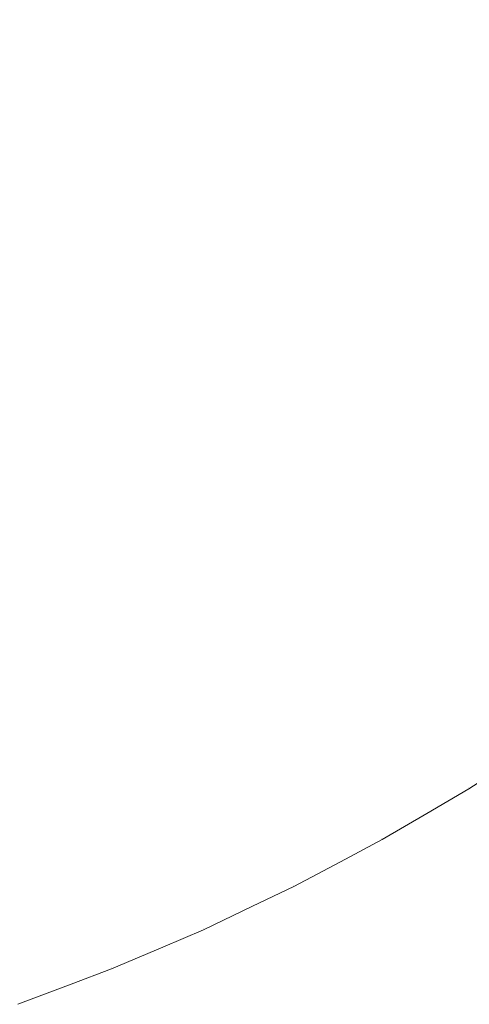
# Model space of a CAD drawing. Header units: centimetres. Extents: x -26 to 27.3, y -25.9 to -24.1.
# Tile 187 of 224: x 27.2159 to 27.235, y -25.8542 to -25.8124. Entities that reach past the tile are written whole.
import ezdxf

# ---------------------------------------------------------------- set-up
doc = ezdxf.new("R2010")
doc.units = ezdxf.units.CM
doc.header["$LTSCALE"] = 2.54
doc.layers.add('Lucido design-1', color=7, linetype='Continuous')

# ---------------------------------------------------------------- blocks, each defined once
blk = doc.blocks.new('Gruppo-7-1')
at = {"color": 7, "linetype": 'Continuous', "lineweight": 9}
for points, invisible_edges in [([(27.217075, -25.811017, 1181.64404), (27.214874, -25.812438, 1181.64404), (27.213146, -25.809631, 1181.641563), (27.215229, -25.808286, 1181.641563)], 15), ([(27.225207, -25.808392, 1182.399049), (27.22311, -25.81016, 1182.399049), (27.2251, -25.812625, 1182.39625), (27.2273, -25.81077, 1182.39625)], 15), ([(27.227381, -25.810863, 1181.649318), (27.225177, -25.812721, 1181.649318), (27.223265, -25.810352, 1181.646615), (27.22537, -25.808577, 1181.646615)], 15), ([(27.229419, -25.808823, 1182.39625), (27.2273, -25.81077, 1182.39625), (27.22931, -25.813054, 1182.393323), (27.231524, -25.81102, 1182.393323)], 15), ([(27.231535, -25.811031, 1181.652146), (27.22932, -25.813066, 1181.652146), (27.227381, -25.810863, 1181.649318), (27.229504, -25.808913, 1181.649318)], 15), ([(27.23365, -25.808895, 1182.393323), (27.231524, -25.81102, 1182.393323), (27.233541, -25.813124, 1182.390274), (27.235754, -25.810911, 1182.390274)], 15), ([(27.235697, -25.810856, 1181.655094), (27.233486, -25.813067, 1181.655094), (27.231535, -25.811031, 1181.652146), (27.233661, -25.808905, 1181.652146)], 15), ([(27.218996, -25.809209, 1182.4017), (27.21687, -25.810713, 1182.4017), (27.2187, -25.813422, 1182.399049), (27.22094, -25.811838, 1182.399049)], 15), ([(27.221086, -25.812036, 1181.646615), (27.218838, -25.813626, 1181.646615), (27.217075, -25.811017, 1181.64404), (27.219214, -25.809504, 1181.64404)], 15), ([(27.22311, -25.81016, 1182.399049), (27.22094, -25.811838, 1182.399049), (27.222823, -25.814384, 1182.39625), (27.2251, -25.812625, 1182.39625)], 15), ([(27.225177, -25.812721, 1181.649318), (27.222897, -25.814484, 1181.649318), (27.221086, -25.812036, 1181.646615), (27.223265, -25.810352, 1181.646615)], 15), ([(27.21687, -25.810713, 1182.4017), (27.214682, -25.812125, 1182.4017), (27.216396, -25.814909, 1182.399049), (27.2187, -25.813422, 1182.399049)], 15), ([(27.2273, -25.81077, 1182.39625), (27.2251, -25.812625, 1182.39625), (27.227012, -25.814992, 1182.393323), (27.22931, -25.813054, 1182.393323)], 15), ([(27.218838, -25.813626, 1181.646615), (27.216525, -25.815119, 1181.646615), (27.214874, -25.812438, 1181.64404), (27.217075, -25.811017, 1181.64404)], 15), ([(27.22932, -25.813066, 1181.652146), (27.227021, -25.815004, 1181.652146), (27.225177, -25.812721, 1181.649318), (27.227381, -25.810863, 1181.649318)], 15), ([(27.231524, -25.81102, 1182.393323), (27.22931, -25.813054, 1182.393323), (27.231235, -25.815242, 1182.390274), (27.233541, -25.813124, 1182.390274)], 15), ([(27.233486, -25.813067, 1181.655094), (27.231183, -25.815182, 1181.655094), (27.22932, -25.813066, 1181.652146), (27.231535, -25.811031, 1181.652146)], 15), ([(27.237646, -25.812724, 1181.658157), (27.235354, -25.815016, 1181.658157), (27.233486, -25.813067, 1181.655094), (27.235697, -25.810856, 1181.655094)], 15), ([(27.235754, -25.810911, 1182.390274), (27.233541, -25.813124, 1182.390274), (27.235464, -25.815131, 1182.387108), (27.237761, -25.812834, 1182.387108)], 15), ([(27.22094, -25.811838, 1182.399049), (27.2187, -25.813422, 1182.399049), (27.220474, -25.816046, 1182.39625), (27.222823, -25.814384, 1182.39625)], 15), ([(27.222897, -25.814484, 1181.649318), (27.220543, -25.816148, 1181.649318), (27.218838, -25.813626, 1181.646615), (27.221086, -25.812036, 1181.646615)], 15), ([(27.214682, -25.812125, 1182.4017), (27.212436, -25.813443, 1182.4017), (27.21403, -25.816297, 1182.399049), (27.216396, -25.814909, 1182.399049)], 15), ([(27.216525, -25.815119, 1181.646615), (27.21415, -25.816512, 1181.646615), (27.212615, -25.813763, 1181.64404), (27.214874, -25.812438, 1181.64404)], 15), ([(27.2251, -25.812625, 1182.39625), (27.222823, -25.814384, 1182.39625), (27.224633, -25.816831, 1182.393323), (27.227012, -25.814992, 1182.393323)], 15), ([(27.227021, -25.815004, 1181.652146), (27.224642, -25.816843, 1181.652146), (27.222897, -25.814484, 1181.649318), (27.225177, -25.812721, 1181.649318)], 15), ([(27.22931, -25.813054, 1182.393323), (27.227012, -25.814992, 1182.393323), (27.228842, -25.817259, 1182.390274), (27.231235, -25.815242, 1182.390274)], 15), ([(27.231183, -25.815182, 1181.655094), (27.228793, -25.817198, 1181.655094), (27.227021, -25.815004, 1181.652146), (27.22932, -25.813066, 1181.652146)], 15), ([(27.235354, -25.815016, 1181.658157), (27.232967, -25.817209, 1181.658157), (27.231183, -25.815182, 1181.655094), (27.233486, -25.813067, 1181.655094)], 15), ([(27.233541, -25.813124, 1182.390274), (27.231235, -25.815242, 1182.390274), (27.233072, -25.817328, 1182.387108), (27.235464, -25.815131, 1182.387108)], 15), ([(27.2187, -25.813422, 1182.399049), (27.216396, -25.814909, 1182.399049), (27.218056, -25.817606, 1182.39625), (27.220474, -25.816046, 1182.39625)], 15), ([(27.220543, -25.816148, 1181.649318), (27.218121, -25.817711, 1181.649318), (27.216525, -25.815119, 1181.646615), (27.218838, -25.813626, 1181.646615)], 15), ([(27.222823, -25.814384, 1182.39625), (27.220474, -25.816046, 1182.39625), (27.222178, -25.818567, 1182.393323), (27.224633, -25.816831, 1182.393323)], 15), ([(27.224642, -25.816843, 1181.652146), (27.222187, -25.81858, 1181.652146), (27.220543, -25.816148, 1181.649318), (27.222897, -25.814484, 1181.649318)], 15), ([(27.216396, -25.814909, 1182.399049), (27.21403, -25.816297, 1182.399049), (27.215575, -25.819062, 1182.39625), (27.218056, -25.817606, 1182.39625)], 15), ([(27.227012, -25.814992, 1182.393323), (27.224633, -25.816831, 1182.393323), (27.226365, -25.819174, 1182.390274), (27.228842, -25.817259, 1182.390274)], 15), ([(27.228793, -25.817198, 1181.655094), (27.226319, -25.81911, 1181.655094), (27.224642, -25.816843, 1181.652146), (27.227021, -25.815004, 1181.652146)], 15), ([(27.218121, -25.817711, 1181.649318), (27.215635, -25.81917, 1181.649318), (27.21415, -25.816512, 1181.646615), (27.216525, -25.815119, 1181.646615)], 15), ([(27.232967, -25.817209, 1181.658157), (27.230488, -25.819298, 1181.658157), (27.228793, -25.817198, 1181.655094), (27.231183, -25.815182, 1181.655094)], 15), ([(27.231235, -25.815242, 1182.390274), (27.228842, -25.817259, 1182.390274), (27.230589, -25.819422, 1182.387108), (27.233072, -25.817328, 1182.387108)], 15), ([(27.237135, -25.816875, 1181.661332), (27.234668, -25.819142, 1181.661332), (27.232967, -25.817209, 1181.658157), (27.235354, -25.815016, 1181.658157)], 15), ([(27.235464, -25.815131, 1182.387108), (27.233072, -25.817328, 1182.387108), (27.234817, -25.819311, 1182.383831), (27.237292, -25.817038, 1182.383831)], 15), ([(27.220474, -25.816046, 1182.39625), (27.218056, -25.817606, 1182.39625), (27.219652, -25.820197, 1182.393323), (27.222178, -25.818567, 1182.393323)], 15), ([(27.222187, -25.81858, 1181.652146), (27.21966, -25.82021, 1181.652146), (27.218121, -25.817711, 1181.649318), (27.220543, -25.816148, 1181.649318)], 15), ([(27.224633, -25.816831, 1182.393323), (27.222178, -25.818567, 1182.393323), (27.22381, -25.820981, 1182.390274), (27.226365, -25.819174, 1182.390274)], 15), ([(27.226319, -25.81911, 1181.655094), (27.223766, -25.820916, 1181.655094), (27.222187, -25.81858, 1181.652146), (27.224642, -25.816843, 1181.652146)], 15), ([(27.238827, -25.81864, 1181.664611), (27.236283, -25.820977, 1181.664611), (27.234668, -25.819142, 1181.661332), (27.237135, -25.816875, 1181.661332)], 15), ([(27.237292, -25.817038, 1182.383831), (27.234817, -25.819311, 1182.383831), (27.236468, -25.821187, 1182.380449), (27.239021, -25.818842, 1182.380449)], 15), ([(27.230488, -25.819298, 1181.658157), (27.227924, -25.821281, 1181.658157), (27.226319, -25.81911, 1181.655094), (27.228793, -25.817198, 1181.655094)], 15), ([(27.228842, -25.817259, 1182.390274), (27.226365, -25.819174, 1182.390274), (27.228018, -25.821409, 1182.387108), (27.230589, -25.819422, 1182.387108)], 15), ([(27.234668, -25.819142, 1181.661332), (27.232106, -25.821301, 1181.661332), (27.230488, -25.819298, 1181.658157), (27.232967, -25.817209, 1181.658157)], 15), ([(27.233072, -25.817328, 1182.387108), (27.230589, -25.819422, 1182.387108), (27.232248, -25.821477, 1182.383831), (27.234817, -25.819311, 1182.383831)], 15), ([(27.218056, -25.817606, 1182.39625), (27.215575, -25.819062, 1182.39625), (27.217059, -25.821719, 1182.393323), (27.219652, -25.820197, 1182.393323)], 15), ([(27.21966, -25.82021, 1181.652146), (27.217066, -25.821732, 1181.652146), (27.215635, -25.81917, 1181.649318), (27.218121, -25.817711, 1181.649318)], 15), ([(27.222178, -25.818567, 1182.393323), (27.219652, -25.820197, 1182.393323), (27.22118, -25.822679, 1182.390274), (27.22381, -25.820981, 1182.390274)], 15), ([(27.223766, -25.820916, 1181.655094), (27.221138, -25.822611, 1181.655094), (27.21966, -25.82021, 1181.652146), (27.222187, -25.81858, 1181.652146)], 15), ([(27.215575, -25.819062, 1182.39625), (27.213034, -25.820412, 1182.39625), (27.214404, -25.823129, 1182.393323), (27.217059, -25.821719, 1182.393323)], 15), ([(27.217066, -25.821732, 1181.652146), (27.21441, -25.823143, 1181.652146), (27.213089, -25.820522, 1181.649318), (27.215635, -25.81917, 1181.649318)], 15), ([(27.227924, -25.821281, 1181.658157), (27.225277, -25.823153, 1181.658157), (27.223766, -25.820916, 1181.655094), (27.226319, -25.81911, 1181.655094)], 15), ([(27.226365, -25.819174, 1182.390274), (27.22381, -25.820981, 1182.390274), (27.225366, -25.823284, 1182.387108), (27.228018, -25.821409, 1182.387108)], 15), ([(27.236283, -25.820977, 1181.664611), (27.233642, -25.823204, 1181.664611), (27.232106, -25.821301, 1181.661332), (27.234668, -25.819142, 1181.661332)], 15), ([(27.232106, -25.821301, 1181.661332), (27.229455, -25.823351, 1181.661332), (27.227924, -25.821281, 1181.658157), (27.230488, -25.819298, 1181.658157)], 15), ([(27.230589, -25.819422, 1182.387108), (27.228018, -25.821409, 1182.387108), (27.229589, -25.823532, 1182.383831), (27.232248, -25.821477, 1182.383831)], 15), ([(27.234817, -25.819311, 1182.383831), (27.232248, -25.821477, 1182.383831), (27.233818, -25.823421, 1182.380449), (27.236468, -25.821187, 1182.380449)], 15), ([(27.219652, -25.820197, 1182.393323), (27.217059, -25.821719, 1182.393323), (27.21848, -25.824263, 1182.390274), (27.22118, -25.822679, 1182.390274)], 15), ([(27.221138, -25.822611, 1181.655094), (27.218441, -25.824194, 1181.655094), (27.217066, -25.821732, 1181.652146), (27.21966, -25.82021, 1181.652146)], 15), ([(27.225277, -25.823153, 1181.658157), (27.222554, -25.82491, 1181.658157), (27.221138, -25.822611, 1181.655094), (27.223766, -25.820916, 1181.655094)], 15), ([(27.22381, -25.820981, 1182.390274), (27.22118, -25.822679, 1182.390274), (27.222637, -25.825046, 1182.387108), (27.225366, -25.823284, 1182.387108)], 15), ([(27.23781, -25.822712, 1181.667991), (27.235094, -25.825002, 1181.667991), (27.233642, -25.823204, 1181.664611), (27.236283, -25.820977, 1181.664611)], 15), ([(27.236468, -25.821187, 1182.380449), (27.233818, -25.823421, 1182.380449), (27.235295, -25.825251, 1182.376969), (27.238022, -25.822953, 1182.376969)], 15), ([(27.229455, -25.823351, 1181.661332), (27.226719, -25.825286, 1181.661332), (27.225277, -25.823153, 1181.658157), (27.227924, -25.821281, 1181.658157)], 15), ([(27.228018, -25.821409, 1182.387108), (27.225366, -25.823284, 1182.387108), (27.226846, -25.825473, 1182.383831), (27.229589, -25.823532, 1182.383831)], 15), ([(27.233642, -25.823204, 1181.664611), (27.230909, -25.825316, 1181.664611), (27.229455, -25.823351, 1181.661332), (27.232106, -25.821301, 1181.661332)], 15), ([(27.232248, -25.821477, 1182.383831), (27.229589, -25.823532, 1182.383831), (27.231075, -25.825541, 1182.380449), (27.233818, -25.823421, 1182.380449)], 15), ([(27.217059, -25.821719, 1182.393323), (27.214404, -25.823129, 1182.393323), (27.215715, -25.825731, 1182.390274), (27.21848, -25.824263, 1182.390274)], 15), ([(27.218441, -25.824194, 1181.655094), (27.21568, -25.825661, 1181.655094), (27.21441, -25.823143, 1181.652146), (27.217066, -25.821732, 1181.652146)], 15), ([(27.222554, -25.82491, 1181.658157), (27.219758, -25.826551, 1181.658157), (27.218441, -25.824194, 1181.655094), (27.221138, -25.822611, 1181.655094)], 15), ([(27.22118, -25.822679, 1182.390274), (27.21848, -25.824263, 1182.390274), (27.219836, -25.82669, 1182.387108), (27.222637, -25.825046, 1182.387108)], 15), ([(27.226719, -25.825286, 1181.661332), (27.223904, -25.827103, 1181.661332), (27.222554, -25.82491, 1181.658157), (27.225277, -25.823153, 1181.658157)], 15), ([(27.225366, -25.823284, 1182.387108), (27.222637, -25.825046, 1182.387108), (27.224022, -25.827295, 1182.383831), (27.226846, -25.825473, 1182.383831)], 15), ([(27.230909, -25.825316, 1181.664611), (27.228088, -25.827311, 1181.664611), (27.226719, -25.825286, 1181.661332), (27.229455, -25.823351, 1181.661332)], 15), ([(27.235094, -25.825002, 1181.667991), (27.232283, -25.827174, 1181.667991), (27.230909, -25.825316, 1181.664611), (27.233642, -25.823204, 1181.664611)], 15), ([(27.229589, -25.823532, 1182.383831), (27.226846, -25.825473, 1182.383831), (27.228245, -25.827543, 1182.380449), (27.231075, -25.825541, 1182.380449)], 15), ([(27.233818, -25.823421, 1182.380449), (27.231075, -25.825541, 1182.380449), (27.232474, -25.827432, 1182.376969), (27.235295, -25.825251, 1182.376969)], 15), ([(27.219758, -25.826551, 1181.658157), (27.216895, -25.828071, 1181.658157), (27.21568, -25.825661, 1181.655094), (27.218441, -25.824194, 1181.655094)], 15), ([(27.21848, -25.824263, 1182.390274), (27.215715, -25.825731, 1182.390274), (27.216967, -25.828214, 1182.387108), (27.219836, -25.82669, 1182.387108)], 15), ([(27.223904, -25.827103, 1181.661332), (27.221014, -25.828799, 1181.661332), (27.219758, -25.826551, 1181.658157), (27.222554, -25.82491, 1181.658157)], 15), ([(27.236458, -25.826692, 1181.671466), (27.233574, -25.828921, 1181.671466), (27.232283, -25.827174, 1181.667991), (27.235094, -25.825002, 1181.667991)], 15), ([(27.222637, -25.825046, 1182.387108), (27.219836, -25.82669, 1182.387108), (27.221124, -25.828996, 1182.383831), (27.224022, -25.827295, 1182.383831)], 15), ([(27.228088, -25.827311, 1181.664611), (27.225186, -25.829185, 1181.664611), (27.223904, -25.827103, 1181.661332), (27.226719, -25.825286, 1181.661332)], 15), ([(27.232283, -25.827174, 1181.667991), (27.229382, -25.829226, 1181.667991), (27.228088, -25.827311, 1181.664611), (27.230909, -25.825316, 1181.664611)], 15), ([(27.235295, -25.825251, 1182.376969), (27.232474, -25.827432, 1182.376969), (27.233783, -25.829203, 1182.373397), (27.236678, -25.826964, 1182.373397)], 15), ([(27.216895, -25.828071, 1181.658157), (27.21397, -25.829469, 1181.658157), (27.212859, -25.827009, 1181.655094), (27.21568, -25.825661, 1181.655094)], 15), ([(27.215715, -25.825731, 1182.390274), (27.212891, -25.827081, 1182.390274), (27.214036, -25.829614, 1182.387108), (27.216967, -25.828214, 1182.387108)], 15), ([(27.226846, -25.825473, 1182.383831), (27.224022, -25.827295, 1182.383831), (27.225332, -25.829423, 1182.380449), (27.228245, -25.827543, 1182.380449)], 15), ([(27.231075, -25.825541, 1182.380449), (27.228245, -25.827543, 1182.380449), (27.229562, -25.829492, 1182.376969), (27.232474, -25.827432, 1182.376969)], 15), ([(27.221014, -25.828799, 1181.661332), (27.218054, -25.83037, 1181.661332), (27.216895, -25.828071, 1181.658157), (27.219758, -25.826551, 1181.658157)], 15), ([(27.219836, -25.82669, 1182.387108), (27.216967, -25.828214, 1182.387108), (27.218156, -25.830572, 1182.383831), (27.221124, -25.828996, 1182.383831)], 15), ([(27.237734, -25.828271, 1181.67503), (27.234781, -25.830553, 1181.67503), (27.233574, -25.828921, 1181.671466), (27.236458, -25.826692, 1181.671466)], 15), ([(27.225186, -25.829185, 1181.664611), (27.222206, -25.830933, 1181.664611), (27.221014, -25.828799, 1181.661332), (27.223904, -25.827103, 1181.661332)], 15), ([(27.236678, -25.826964, 1182.373397), (27.233783, -25.829203, 1182.373397), (27.235001, -25.830849, 1182.369739), (27.237965, -25.828558, 1182.369739)], 15), ([(27.224022, -25.827295, 1182.383831), (27.221124, -25.828996, 1182.383831), (27.222342, -25.831177, 1182.380449), (27.225332, -25.829423, 1182.380449)], 15), ([(27.229382, -25.829226, 1181.667991), (27.226397, -25.831152, 1181.667991), (27.225186, -25.829185, 1181.664611), (27.228088, -25.827311, 1181.664611)], 15), ([(27.228245, -25.827543, 1182.380449), (27.225332, -25.829423, 1182.380449), (27.226565, -25.831426, 1182.376969), (27.229562, -25.829492, 1182.376969)], 15), ([(27.233574, -25.828921, 1181.671466), (27.230599, -25.831026, 1181.671466), (27.229382, -25.829226, 1181.667991), (27.232283, -25.827174, 1181.667991)], 15), ([(27.232474, -25.827432, 1182.376969), (27.229562, -25.829492, 1182.376969), (27.230795, -25.831316, 1182.373397), (27.233783, -25.829203, 1182.373397)], 15), ([(27.218054, -25.83037, 1181.661332), (27.215031, -25.831815, 1181.661332), (27.21397, -25.829469, 1181.658157), (27.216895, -25.828071, 1181.658157)], 15), ([(27.216967, -25.828214, 1182.387108), (27.214036, -25.829614, 1182.387108), (27.215124, -25.832021, 1182.383831), (27.218156, -25.830572, 1182.383831)], 15), ([(27.238917, -25.829737, 1181.678678), (27.235902, -25.832067, 1181.678678), (27.234781, -25.830553, 1181.67503), (27.237734, -25.828271, 1181.67503)], 15), ([(27.222206, -25.830933, 1181.664611), (27.219155, -25.832553, 1181.664611), (27.218054, -25.83037, 1181.661332), (27.221014, -25.828799, 1181.661332)], 15), ([(27.221124, -25.828996, 1182.383831), (27.218156, -25.830572, 1182.383831), (27.219281, -25.832803, 1182.380449), (27.222342, -25.831177, 1182.380449)], 15), ([(27.226397, -25.831152, 1181.667991), (27.223333, -25.83295, 1181.667991), (27.222206, -25.830933, 1181.664611), (27.225186, -25.829185, 1181.664611)], 15), ([(27.234781, -25.830553, 1181.67503), (27.231735, -25.832707, 1181.67503), (27.230599, -25.831026, 1181.671466), (27.233574, -25.828921, 1181.671466)], 15), ([(27.233783, -25.829203, 1182.373397), (27.230795, -25.831316, 1182.373397), (27.231942, -25.833013, 1182.369739), (27.235001, -25.830849, 1182.369739)], 15), ([(27.225332, -25.829423, 1182.380449), (27.222342, -25.831177, 1182.380449), (27.22349, -25.833231, 1182.376969), (27.226565, -25.831426, 1182.376969)], 15), ([(27.230599, -25.831026, 1181.671466), (27.227536, -25.833002, 1181.671466), (27.226397, -25.831152, 1181.667991), (27.229382, -25.829226, 1181.667991)], 15), ([(27.229562, -25.829492, 1182.376969), (27.226565, -25.831426, 1182.376969), (27.22772, -25.8333, 1182.373397), (27.230795, -25.831316, 1182.373397)], 15), ([(27.219155, -25.832553, 1181.664611), (27.216038, -25.834043, 1181.664611), (27.215031, -25.831815, 1181.661332), (27.218054, -25.83037, 1181.661332)], 15), ([(27.218156, -25.830572, 1182.383831), (27.215124, -25.832021, 1182.383831), (27.216153, -25.834298, 1182.380449), (27.219281, -25.832803, 1182.380449)], 15), ([(27.235902, -25.832067, 1181.678678), (27.23279, -25.834268, 1181.678678), (27.231735, -25.832707, 1181.67503), (27.234781, -25.830553, 1181.67503)], 15), ([(27.235001, -25.830849, 1182.369739), (27.231942, -25.833013, 1182.369739), (27.233001, -25.83458, 1182.366002), (27.236125, -25.83237, 1182.366002)], 15), ([(27.223333, -25.83295, 1181.667991), (27.220195, -25.834617, 1181.667991), (27.219155, -25.832553, 1181.664611), (27.222206, -25.830933, 1181.664611)], 15), ([(27.222342, -25.831177, 1182.380449), (27.219281, -25.832803, 1182.380449), (27.22034, -25.834903, 1182.376969), (27.22349, -25.833231, 1182.376969)], 15), ([(27.227536, -25.833002, 1181.671466), (27.224392, -25.834847, 1181.671466), (27.223333, -25.83295, 1181.667991), (27.226397, -25.831152, 1181.667991)], 15), ([(27.231735, -25.832707, 1181.67503), (27.2286, -25.834731, 1181.67503), (27.227536, -25.833002, 1181.671466), (27.230599, -25.831026, 1181.671466)], 15), ([(27.226565, -25.831426, 1182.376969), (27.22349, -25.833231, 1182.376969), (27.224563, -25.835153, 1182.373397), (27.22772, -25.8333, 1182.373397)], 15), ([(27.230795, -25.831316, 1182.373397), (27.22772, -25.8333, 1182.373397), (27.228794, -25.835044, 1182.369739), (27.231942, -25.833013, 1182.369739)], 15), ([(27.216038, -25.834043, 1181.664611), (27.212861, -25.835399, 1181.664611), (27.211949, -25.83313, 1181.661332), (27.215031, -25.831815, 1181.661332)], 15), ([(27.215124, -25.832021, 1182.383831), (27.212033, -25.83334, 1182.383831), (27.212965, -25.835658, 1182.380449), (27.216153, -25.834298, 1182.380449)], 15), ([(27.236933, -25.833461, 1181.682403), (27.233761, -25.835705, 1181.682403), (27.23279, -25.834268, 1181.678678), (27.235902, -25.832067, 1181.678678)], 15), ([(27.220195, -25.834617, 1181.667991), (27.21699, -25.836148, 1181.667991), (27.216038, -25.834043, 1181.664611), (27.219155, -25.832553, 1181.664611)], 15), ([(27.236125, -25.83237, 1182.366002), (27.233001, -25.83458, 1182.366002), (27.23397, -25.836014, 1182.362192), (27.237155, -25.833762, 1182.362192)], 15), ([(27.219281, -25.832803, 1182.380449), (27.216153, -25.834298, 1182.380449), (27.217122, -25.836441, 1182.376969), (27.22034, -25.834903, 1182.376969)], 15), ([(27.224392, -25.834847, 1181.671466), (27.221173, -25.836557, 1181.671466), (27.220195, -25.834617, 1181.667991), (27.223333, -25.83295, 1181.667991)], 15), ([(27.23279, -25.834268, 1181.678678), (27.229588, -25.836335, 1181.678678), (27.2286, -25.834731, 1181.67503), (27.231735, -25.832707, 1181.67503)], 15), ([(27.22349, -25.833231, 1182.376969), (27.22034, -25.834903, 1182.376969), (27.221331, -25.836869, 1182.373397), (27.224563, -25.835153, 1182.373397)], 15), ([(27.2286, -25.834731, 1181.67503), (27.225382, -25.836619, 1181.67503), (27.224392, -25.834847, 1181.671466), (27.227536, -25.833002, 1181.671466)], 15), ([(27.22772, -25.8333, 1182.373397), (27.224563, -25.835153, 1182.373397), (27.225562, -25.836941, 1182.369739), (27.228794, -25.835044, 1182.369739)], 15), ([(27.231942, -25.833013, 1182.369739), (27.228794, -25.835044, 1182.369739), (27.229785, -25.836655, 1182.366002), (27.233001, -25.83458, 1182.366002)], 15), ([(27.237872, -25.834732, 1181.6862), (27.234646, -25.837014, 1181.6862), (27.233761, -25.835705, 1181.682403), (27.236933, -25.833461, 1181.682403)], 15), ([(27.237155, -25.833762, 1182.362192), (27.23397, -25.836014, 1182.362192), (27.234849, -25.837314, 1182.358317), (27.238088, -25.835023, 1182.358317)], 15), ([(27.21699, -25.836148, 1181.667991), (27.213722, -25.837543, 1181.667991), (27.212861, -25.835399, 1181.664611), (27.216038, -25.834043, 1181.664611)], 15), ([(27.216153, -25.834298, 1182.380449), (27.212965, -25.835658, 1182.380449), (27.213842, -25.837841, 1182.376969), (27.217122, -25.836441, 1182.376969)], 15), ([(27.221173, -25.836557, 1181.671466), (27.217885, -25.838128, 1181.671466), (27.21699, -25.836148, 1181.667991), (27.220195, -25.834617, 1181.667991)], 15), ([(27.233761, -25.835705, 1181.682403), (27.230497, -25.837811, 1181.682403), (27.229588, -25.836335, 1181.678678), (27.23279, -25.834268, 1181.678678)], 15), ([(27.233001, -25.83458, 1182.366002), (27.229785, -25.836655, 1182.366002), (27.230693, -25.838129, 1182.362192), (27.23397, -25.836014, 1182.362192)], 15), ([(27.22034, -25.834903, 1182.376969), (27.217122, -25.836441, 1182.376969), (27.218029, -25.838447, 1182.373397), (27.221331, -25.836869, 1182.373397)], 15), ([(27.225382, -25.836619, 1181.67503), (27.222087, -25.838369, 1181.67503), (27.221173, -25.836557, 1181.671466), (27.224392, -25.834847, 1181.671466)], 15), ([(27.229588, -25.836335, 1181.678678), (27.226301, -25.838263, 1181.678678), (27.225382, -25.836619, 1181.67503), (27.2286, -25.834731, 1181.67503)], 15), ([(27.228794, -25.835044, 1182.369739), (27.225562, -25.836941, 1182.369739), (27.226484, -25.838592, 1182.366002), (27.229785, -25.836655, 1182.366002)], 15), ([(27.238719, -25.835877, 1181.690062), (27.235444, -25.838194, 1181.690062), (27.234646, -25.837014, 1181.6862), (27.237872, -25.834732, 1181.6862)], 15), ([(27.238088, -25.835023, 1182.358317), (27.234849, -25.837314, 1182.358317), (27.235635, -25.838478, 1182.354384), (27.238923, -25.836153, 1182.354384)], 15), ([(27.224563, -25.835153, 1182.373397), (27.221331, -25.836869, 1182.373397), (27.222253, -25.838698, 1182.369739), (27.225562, -25.836941, 1182.369739)], 15), ([(27.234646, -25.837014, 1181.6862), (27.231326, -25.839157, 1181.6862), (27.230497, -25.837811, 1181.682403), (27.233761, -25.835705, 1181.682403)], 15), ([(27.217885, -25.838128, 1181.671466), (27.214532, -25.839559, 1181.671466), (27.213722, -25.837543, 1181.667991), (27.21699, -25.836148, 1181.667991)], 15), ([(27.23397, -25.836014, 1182.362192), (27.230693, -25.838129, 1182.362192), (27.231516, -25.839465, 1182.358317), (27.234849, -25.837314, 1182.358317)], 15), ([(27.217122, -25.836441, 1182.376969), (27.213842, -25.837841, 1182.376969), (27.214663, -25.839884, 1182.373397), (27.218029, -25.838447, 1182.373397)], 15), ([(27.222087, -25.838369, 1181.67503), (27.218721, -25.839978, 1181.67503), (27.217885, -25.838128, 1181.671466), (27.221173, -25.836557, 1181.671466)], 15), ([(27.226301, -25.838263, 1181.678678), (27.222935, -25.840051, 1181.678678), (27.222087, -25.838369, 1181.67503), (27.225382, -25.836619, 1181.67503)], 15), ([(27.230497, -25.837811, 1181.682403), (27.227147, -25.839777, 1181.682403), (27.226301, -25.838263, 1181.678678), (27.229588, -25.836335, 1181.678678)], 15), ([(27.229785, -25.836655, 1182.366002), (27.226484, -25.838592, 1182.366002), (27.227329, -25.840103, 1182.362192), (27.230693, -25.838129, 1182.362192)], 15), ([(27.221331, -25.836869, 1182.373397), (27.218029, -25.838447, 1182.373397), (27.218873, -25.840313, 1182.369739), (27.222253, -25.838698, 1182.369739)], 15), ([(27.225562, -25.836941, 1182.369739), (27.222253, -25.838698, 1182.369739), (27.223105, -25.840387, 1182.366002), (27.226484, -25.838592, 1182.366002)], 15), ([(27.235444, -25.838194, 1181.690062), (27.232073, -25.84037, 1181.690062), (27.231326, -25.839157, 1181.6862), (27.234646, -25.837014, 1181.6862)], 15), ([(27.234849, -25.837314, 1182.358317), (27.231516, -25.839465, 1182.358317), (27.232252, -25.840662, 1182.354384), (27.235635, -25.838478, 1182.354384)], 15), ([(27.231326, -25.839157, 1181.6862), (27.227918, -25.841157, 1181.6862), (27.227147, -25.839777, 1181.682403), (27.230497, -25.837811, 1181.682403)], 15), ([(27.218721, -25.839978, 1181.67503), (27.215289, -25.841442, 1181.67503), (27.214532, -25.839559, 1181.671466), (27.217885, -25.838128, 1181.671466)], 15), ([(27.222935, -25.840051, 1181.678678), (27.219497, -25.841694, 1181.678678), (27.218721, -25.839978, 1181.67503), (27.222087, -25.838369, 1181.67503)], 15), ([(27.227147, -25.839777, 1181.682403), (27.223716, -25.841599, 1181.682403), (27.222935, -25.840051, 1181.678678), (27.226301, -25.838263, 1181.678678)], 15), ([(27.230693, -25.838129, 1182.362192), (27.227329, -25.840103, 1182.362192), (27.228094, -25.841473, 1182.358317), (27.231516, -25.839465, 1182.358317)], 15), ([(27.236152, -25.839242, 1181.693983), (27.232736, -25.841447, 1181.693983), (27.232073, -25.84037, 1181.690062), (27.235444, -25.838194, 1181.690062)], 15), ([(27.218029, -25.838447, 1182.373397), (27.214663, -25.839884, 1182.373397), (27.215426, -25.841784, 1182.369739), (27.218873, -25.840313, 1182.369739)], 15), ([(27.222253, -25.838698, 1182.369739), (27.218873, -25.840313, 1182.369739), (27.219652, -25.842037, 1182.366002), (27.223105, -25.840387, 1182.366002)], 15), ([(27.226484, -25.838592, 1182.366002), (27.223105, -25.840387, 1182.366002), (27.223884, -25.841933, 1182.362192), (27.227329, -25.840103, 1182.362192)], 15), ([(27.235635, -25.838478, 1182.354384), (27.232252, -25.840662, 1182.354384), (27.232901, -25.841716, 1182.350399), (27.236329, -25.839504, 1182.350399)], 15), ([(27.232073, -25.84037, 1181.690062), (27.228612, -25.8424, 1181.690062), (27.227918, -25.841157, 1181.6862), (27.231326, -25.839157, 1181.6862)], 15), ([(27.231516, -25.839465, 1182.358317), (27.228094, -25.841473, 1182.358317), (27.228779, -25.8427, 1182.354384), (27.232252, -25.840662, 1182.354384)], 15), ([(27.23677, -25.840157, 1181.697955), (27.233315, -25.842387, 1181.697955), (27.232736, -25.841447, 1181.693983), (27.236152, -25.839242, 1181.693983)], 15), ([(27.236329, -25.839504, 1182.350399), (27.232901, -25.841716, 1182.350399), (27.233462, -25.842627, 1182.346369), (27.236928, -25.84039, 1182.346369)], 15), ([(27.219497, -25.841694, 1181.678678), (27.215991, -25.84319, 1181.678678), (27.215289, -25.841442, 1181.67503), (27.218721, -25.839978, 1181.67503)], 15), ([(27.223716, -25.841599, 1181.682403), (27.220211, -25.843274, 1181.682403), (27.219497, -25.841694, 1181.678678), (27.222935, -25.840051, 1181.678678)], 15), ([(27.227918, -25.841157, 1181.6862), (27.224427, -25.843011, 1181.6862), (27.223716, -25.841599, 1181.682403), (27.227147, -25.839777, 1181.682403)], 15), ([(27.218873, -25.840313, 1182.369739), (27.215426, -25.841784, 1182.369739), (27.216132, -25.843539, 1182.366002), (27.219652, -25.842037, 1182.366002)], 15), ([(27.223105, -25.840387, 1182.366002), (27.219652, -25.842037, 1182.366002), (27.220365, -25.843615, 1182.362192), (27.223884, -25.841933, 1182.362192)], 15), ([(27.227329, -25.840103, 1182.362192), (27.223884, -25.841933, 1182.362192), (27.224591, -25.843334, 1182.358317), (27.228094, -25.841473, 1182.358317)], 15), ([(27.232736, -25.841447, 1181.693983), (27.229229, -25.843505, 1181.693983), (27.228612, -25.8424, 1181.690062), (27.232073, -25.84037, 1181.690062)], 15), ([(27.237296, -25.840935, 1181.701974), (27.233807, -25.843187, 1181.701974), (27.233315, -25.842387, 1181.697955), (27.23677, -25.840157, 1181.697955)], 15), ([(27.236928, -25.84039, 1182.346369), (27.233462, -25.842627, 1182.346369), (27.233934, -25.843394, 1182.342302), (27.237432, -25.841136, 1182.342302)], 15), ([(27.232252, -25.840662, 1182.354384), (27.228779, -25.8427, 1182.354384), (27.229383, -25.84378, 1182.350399), (27.232901, -25.841716, 1182.350399)], 15), ([(27.228612, -25.8424, 1181.690062), (27.225069, -25.844282, 1181.690062), (27.224427, -25.843011, 1181.6862), (27.227918, -25.841157, 1181.6862)], 15), ([(27.237729, -25.841576, 1181.706031), (27.234213, -25.843846, 1181.706031), (27.233807, -25.843187, 1181.701974), (27.237296, -25.840935, 1181.701974)], 15), ([(27.237432, -25.841136, 1182.342302), (27.233934, -25.843394, 1182.342302), (27.234317, -25.844015, 1182.338205), (27.237841, -25.841741, 1182.338205)], 15), ([(27.215991, -25.84319, 1181.678678), (27.212426, -25.844536, 1181.678678), (27.211798, -25.842759, 1181.67503), (27.215289, -25.841442, 1181.67503)], 15), ([(27.220211, -25.843274, 1181.682403), (27.216638, -25.844799, 1181.682403), (27.215991, -25.84319, 1181.678678), (27.219497, -25.841694, 1181.678678)], 15), ([(27.224427, -25.843011, 1181.6862), (27.220862, -25.844714, 1181.6862), (27.220211, -25.843274, 1181.682403), (27.223716, -25.841599, 1181.682403)], 15), ([(27.228094, -25.841473, 1182.358317), (27.224591, -25.843334, 1182.358317), (27.225223, -25.844588, 1182.354384), (27.228779, -25.8427, 1182.354384)], 15), ([(27.233315, -25.842387, 1181.697955), (27.229767, -25.844468, 1181.697955), (27.229229, -25.843505, 1181.693983), (27.232736, -25.841447, 1181.693983)], 15), ([(27.232901, -25.841716, 1182.350399), (27.229383, -25.84378, 1182.350399), (27.229905, -25.844714, 1182.346369), (27.233462, -25.842627, 1182.346369)], 15), ([(27.238069, -25.842078, 1181.71012), (27.23453, -25.844362, 1181.71012), (27.234213, -25.843846, 1181.706031), (27.237729, -25.841576, 1181.706031)], 15), ([(27.237841, -25.841741, 1182.338205), (27.234317, -25.844015, 1182.338205), (27.234609, -25.84449, 1182.334084), (27.238153, -25.842203, 1182.334084)], 15), ([(27.215426, -25.841784, 1182.369739), (27.211921, -25.843107, 1182.369739), (27.212551, -25.84489, 1182.366002), (27.216132, -25.843539, 1182.366002)], 15), ([(27.219652, -25.842037, 1182.366002), (27.216132, -25.843539, 1182.366002), (27.216777, -25.845145, 1182.362192), (27.220365, -25.843615, 1182.362192)], 15), ([(27.223884, -25.841933, 1182.362192), (27.220365, -25.843615, 1182.362192), (27.221011, -25.845044, 1182.358317), (27.224591, -25.843334, 1182.358317)], 15), ([(27.238313, -25.84244, 1181.714235), (27.234759, -25.844733, 1181.714235), (27.23453, -25.844362, 1181.71012), (27.238069, -25.842078, 1181.71012)], 15), ([(27.229229, -25.843505, 1181.693983), (27.225638, -25.845412, 1181.693983), (27.225069, -25.844282, 1181.690062), (27.228612, -25.8424, 1181.690062)], 15), ([(27.233807, -25.843187, 1181.701974), (27.230226, -25.845289, 1181.701974), (27.229767, -25.844468, 1181.697955), (27.233315, -25.842387, 1181.697955)], 15), ([(27.238153, -25.842203, 1182.334084), (27.234609, -25.84449, 1182.334084), (27.234812, -25.844819, 1182.329948), (27.238369, -25.842523, 1182.329948)], 15), ([(27.238462, -25.84266, 1181.718367), (27.234899, -25.84496, 1181.718367), (27.234759, -25.844733, 1181.714235), (27.238313, -25.84244, 1181.714235)], 15), ([(27.238369, -25.842523, 1182.329948), (27.234812, -25.844819, 1182.329948), (27.234924, -25.845001, 1182.325802), (27.238489, -25.8427, 1182.325802)], 15), ([(27.228779, -25.8427, 1182.354384), (27.225223, -25.844588, 1182.354384), (27.22578, -25.845694, 1182.350399), (27.229383, -25.84378, 1182.350399)], 15), ([(27.233462, -25.842627, 1182.346369), (27.229905, -25.844714, 1182.346369), (27.230344, -25.8455, 1182.342302), (27.233934, -25.843394, 1182.342302)], 15), ([(27.236748, -25.84388, 1181.722727), (27.234949, -25.845041, 1181.722727), (27.234899, -25.84496, 1181.718367), (27.238462, -25.84266, 1181.718367)], 14), ([(27.238489, -25.8427, 1182.325802), (27.234924, -25.845001, 1182.325802), (27.234949, -25.845041, 1182.322727), (27.236748, -25.84388, 1182.322727)], 11), ([(27.216638, -25.844799, 1181.682403), (27.213003, -25.84617, 1181.682403), (27.212426, -25.844536, 1181.678678), (27.215991, -25.84319, 1181.678678)], 15), ([(27.220862, -25.844714, 1181.6862), (27.217227, -25.846265, 1181.6862), (27.216638, -25.844799, 1181.682403), (27.220211, -25.843274, 1181.682403)], 15), ([(27.225069, -25.844282, 1181.690062), (27.221449, -25.846012, 1181.690062), (27.220862, -25.844714, 1181.6862), (27.224427, -25.843011, 1181.6862)], 15), ([(27.224591, -25.843334, 1182.358317), (27.221011, -25.845044, 1182.358317), (27.22159, -25.846324, 1182.354384), (27.225223, -25.844588, 1182.354384)], 15), ([(27.234213, -25.843846, 1181.706031), (27.230603, -25.845964, 1181.706031), (27.230226, -25.845289, 1181.701974), (27.233807, -25.843187, 1181.701974)], 15), ([(27.233934, -25.843394, 1182.342302), (27.230344, -25.8455, 1182.342302), (27.2307, -25.846137, 1182.338205), (27.234317, -25.844015, 1182.338205)], 15), ([(27.216132, -25.843539, 1182.366002), (27.212551, -25.84489, 1182.366002), (27.213128, -25.846523, 1182.362192), (27.216777, -25.845145, 1182.362192)], 15), ([(27.220365, -25.843615, 1182.362192), (27.216777, -25.845145, 1182.362192), (27.217362, -25.846601, 1182.358317), (27.221011, -25.845044, 1182.358317)], 15), ([(27.229767, -25.844468, 1181.697955), (27.226135, -25.846398, 1181.697955), (27.225638, -25.845412, 1181.693983), (27.229229, -25.843505, 1181.693983)], 15), ([(27.229383, -25.84378, 1182.350399), (27.22578, -25.845694, 1182.350399), (27.226262, -25.846649, 1182.346369), (27.229905, -25.844714, 1182.346369)], 15), ([(27.23453, -25.844362, 1181.71012), (27.230898, -25.846493, 1181.71012), (27.230603, -25.845964, 1181.706031), (27.234213, -25.843846, 1181.706031)], 15), ([(27.234317, -25.844015, 1182.338205), (27.2307, -25.846137, 1182.338205), (27.230972, -25.846625, 1182.334084), (27.234609, -25.84449, 1182.334084)], 15), ([(27.234949, -25.845041, 1181.722727), (27.236748, -25.84388, 1181.722727), (27.236748, -25.84388, 1182.322727), (27.234949, -25.845041, 1182.322727)], 10), ([(27.225638, -25.845412, 1181.693983), (27.22197, -25.847165, 1181.693983), (27.221449, -25.846012, 1181.690062), (27.225069, -25.844282, 1181.690062)], 15), ([(27.225223, -25.844588, 1182.354384), (27.22159, -25.846324, 1182.354384), (27.2221, -25.847453, 1182.350399), (27.22578, -25.845694, 1182.350399)], 15), ([(27.230226, -25.845289, 1181.701974), (27.226558, -25.847237, 1181.701974), (27.226135, -25.846398, 1181.697955), (27.229767, -25.844468, 1181.697955)], 15), ([(27.234759, -25.844733, 1181.714235), (27.231111, -25.846874, 1181.714235), (27.230898, -25.846493, 1181.71012), (27.23453, -25.844362, 1181.71012)], 15), ([(27.234609, -25.84449, 1182.334084), (27.230972, -25.846625, 1182.334084), (27.23116, -25.846962, 1182.329948), (27.234812, -25.844819, 1182.329948)], 15), ([(27.217227, -25.846265, 1181.6862), (27.21353, -25.847661, 1181.6862), (27.213003, -25.84617, 1181.682403), (27.216638, -25.844799, 1181.682403)], 15), ([(27.221449, -25.846012, 1181.690062), (27.217758, -25.847587, 1181.690062), (27.217227, -25.846265, 1181.6862), (27.220862, -25.844714, 1181.6862)], 15), ([(27.221011, -25.845044, 1182.358317), (27.217362, -25.846601, 1182.358317), (27.217886, -25.847905, 1182.354384), (27.22159, -25.846324, 1182.354384)], 15), ([(27.229905, -25.844714, 1182.346369), (27.226262, -25.846649, 1182.346369), (27.226667, -25.847453, 1182.342302), (27.230344, -25.8455, 1182.342302)], 15), ([(27.234899, -25.84496, 1181.718367), (27.231241, -25.847106, 1181.718367), (27.231111, -25.846874, 1181.714235), (27.234759, -25.844733, 1181.714235)], 15), ([(27.234812, -25.844819, 1182.329948), (27.23116, -25.846962, 1182.329948), (27.231264, -25.847148, 1182.325802), (27.234924, -25.845001, 1182.325802)], 15), ([(27.233176, -25.846081, 1181.722727), (27.231287, -25.847189, 1181.722727), (27.231241, -25.847106, 1181.718367), (27.234899, -25.84496, 1181.718367)], 14), ([(27.234924, -25.845001, 1182.325802), (27.231264, -25.847148, 1182.325802), (27.231287, -25.847189, 1182.322727), (27.233176, -25.846081, 1182.322727)], 11), ([(27.234899, -25.84496, 1181.718367), (27.234949, -25.845041, 1181.722727), (27.233176, -25.846081, 1181.722727)], 9), ([(27.233176, -25.846081, 1182.322727), (27.234949, -25.845041, 1182.322727), (27.234924, -25.845001, 1182.325802)], 10), ([(27.234949, -25.845041, 1182.322727), (27.233176, -25.846081, 1182.322727), (27.233176, -25.846081, 1181.722727), (27.234949, -25.845041, 1181.722727)], 10), ([(27.216777, -25.845145, 1182.362192), (27.213128, -25.846523, 1182.362192), (27.213651, -25.848002, 1182.358317), (27.217362, -25.846601, 1182.358317)], 15), ([(27.226135, -25.846398, 1181.697955), (27.222424, -25.848171, 1181.697955), (27.22197, -25.847165, 1181.693983), (27.225638, -25.845412, 1181.693983)], 15), ([(27.230603, -25.845964, 1181.706031), (27.226906, -25.847927, 1181.706031), (27.226558, -25.847237, 1181.701974), (27.230226, -25.845289, 1181.701974)], 15), ([(27.22578, -25.845694, 1182.350399), (27.2221, -25.847453, 1182.350399), (27.22254, -25.848428, 1182.346369), (27.226262, -25.846649, 1182.346369)], 15), ([(27.230344, -25.8455, 1182.342302), (27.226667, -25.847453, 1182.342302), (27.226996, -25.848105, 1182.338205), (27.2307, -25.846137, 1182.338205)], 15), ([(27.217758, -25.847587, 1181.690062), (27.214004, -25.849004, 1181.690062), (27.21353, -25.847661, 1181.6862), (27.217227, -25.846265, 1181.6862)], 15), ([(27.22197, -25.847165, 1181.693983), (27.21823, -25.848761, 1181.693983), (27.217758, -25.847587, 1181.690062), (27.221449, -25.846012, 1181.690062)], 15), ([(27.22159, -25.846324, 1182.354384), (27.217886, -25.847905, 1182.354384), (27.218348, -25.849054, 1182.350399), (27.2221, -25.847453, 1182.350399)], 15), ([(27.230898, -25.846493, 1181.71012), (27.227179, -25.848468, 1181.71012), (27.226906, -25.847927, 1181.706031), (27.230603, -25.845964, 1181.706031)], 15), ([(27.2307, -25.846137, 1182.338205), (27.226996, -25.848105, 1182.338205), (27.227247, -25.848603, 1182.334084), (27.230972, -25.846625, 1182.334084)], 15), ([(27.231287, -25.847189, 1181.722727), (27.233176, -25.846081, 1181.722727), (27.233176, -25.846081, 1182.322727), (27.231287, -25.847189, 1182.322727)], 10), ([(27.217362, -25.846601, 1182.358317), (27.213651, -25.848002, 1182.358317), (27.214119, -25.849327, 1182.354384), (27.217886, -25.847905, 1182.354384)], 15), ([(27.226558, -25.847237, 1181.701974), (27.222811, -25.849027, 1181.701974), (27.222424, -25.848171, 1181.697955), (27.226135, -25.846398, 1181.697955)], 15), ([(27.226262, -25.846649, 1182.346369), (27.22254, -25.848428, 1182.346369), (27.222911, -25.849248, 1182.342302), (27.226667, -25.847453, 1182.342302)], 15), ([(27.231111, -25.846874, 1181.714235), (27.227376, -25.848858, 1181.714235), (27.227179, -25.848468, 1181.71012), (27.230898, -25.846493, 1181.71012)], 15), ([(27.230972, -25.846625, 1182.334084), (27.227247, -25.848603, 1182.334084), (27.227421, -25.848948, 1182.329948), (27.23116, -25.846962, 1182.329948)], 15), ([(27.222424, -25.848171, 1181.697955), (27.218641, -25.849785, 1181.697955), (27.21823, -25.848761, 1181.693983), (27.22197, -25.847165, 1181.693983)], 15), ([(27.231241, -25.847106, 1181.718367), (27.227496, -25.849096, 1181.718367), (27.227376, -25.848858, 1181.714235), (27.231111, -25.846874, 1181.714235)], 15), ([(27.23116, -25.846962, 1182.329948), (27.227421, -25.848948, 1182.329948), (27.227517, -25.849138, 1182.325802), (27.231264, -25.847148, 1182.325802)], 15), ([(27.229519, -25.848129, 1181.722727), (27.227538, -25.849181, 1181.722727), (27.227496, -25.849096, 1181.718367), (27.231241, -25.847106, 1181.718367)], 14), ([(27.231264, -25.847148, 1182.325802), (27.227517, -25.849138, 1182.325802), (27.227538, -25.849181, 1182.322727), (27.229519, -25.848129, 1182.322727)], 11), ([(27.231241, -25.847106, 1181.718367), (27.231287, -25.847189, 1181.722727), (27.229519, -25.848129, 1181.722727)], 9), ([(27.229519, -25.848129, 1182.322727), (27.231287, -25.847189, 1182.322727), (27.231264, -25.847148, 1182.325802)], 10), ([(27.21823, -25.848761, 1181.693983), (27.214426, -25.850197, 1181.693983), (27.214004, -25.849004, 1181.690062), (27.217758, -25.847587, 1181.690062)], 15), ([(27.2221, -25.847453, 1182.350399), (27.218348, -25.849054, 1182.350399), (27.218747, -25.850046, 1182.346369), (27.22254, -25.848428, 1182.346369)], 15), ([(27.226906, -25.847927, 1181.706031), (27.22313, -25.849732, 1181.706031), (27.222811, -25.849027, 1181.701974), (27.226558, -25.847237, 1181.701974)], 15), ([(27.226667, -25.847453, 1182.342302), (27.222911, -25.849248, 1182.342302), (27.223212, -25.849913, 1182.338205), (27.226996, -25.848105, 1182.338205)], 15), ([(27.231287, -25.847189, 1182.322727), (27.229519, -25.848129, 1182.322727), (27.229519, -25.848129, 1181.722727), (27.231287, -25.847189, 1181.722727)], 10), ([(27.217886, -25.847905, 1182.354384), (27.214119, -25.849327, 1182.354384), (27.214531, -25.850494, 1182.350399), (27.218348, -25.849054, 1182.350399)], 15), ([(27.227179, -25.848468, 1181.71012), (27.223379, -25.850284, 1181.71012), (27.22313, -25.849732, 1181.706031), (27.226906, -25.847927, 1181.706031)], 15), ([(27.222811, -25.849027, 1181.701974), (27.218992, -25.850657, 1181.701974), (27.218641, -25.849785, 1181.697955), (27.222424, -25.848171, 1181.697955)], 15), ([(27.226996, -25.848105, 1182.338205), (27.223212, -25.849913, 1182.338205), (27.223442, -25.850421, 1182.334084), (27.227247, -25.848603, 1182.334084)], 15), ([(27.227538, -25.849181, 1181.722727), (27.229519, -25.848129, 1181.722727), (27.229519, -25.848129, 1182.322727), (27.227538, -25.849181, 1182.322727)], 10), ([(27.218641, -25.849785, 1181.697955), (27.214794, -25.851237, 1181.697955), (27.214426, -25.850197, 1181.693983), (27.21823, -25.848761, 1181.693983)], 15), ([(27.22254, -25.848428, 1182.346369), (27.218747, -25.850046, 1182.346369), (27.219082, -25.850882, 1182.342302), (27.222911, -25.849248, 1182.342302)], 15), ([(27.227376, -25.848858, 1181.714235), (27.223559, -25.850682, 1181.714235), (27.223379, -25.850284, 1181.71012), (27.227179, -25.848468, 1181.71012)], 15), ([(27.227247, -25.848603, 1182.334084), (27.223442, -25.850421, 1182.334084), (27.223601, -25.850773, 1182.329948), (27.227421, -25.848948, 1182.329948)], 15), ([(27.218348, -25.849054, 1182.350399), (27.214531, -25.850494, 1182.350399), (27.214888, -25.851503, 1182.346369), (27.218747, -25.850046, 1182.346369)], 15), ([(27.22313, -25.849732, 1181.706031), (27.21928, -25.851374, 1181.706031), (27.218992, -25.850657, 1181.701974), (27.222811, -25.849027, 1181.701974)], 15), ([(27.222911, -25.849248, 1182.342302), (27.219082, -25.850882, 1182.342302), (27.219354, -25.851559, 1182.338205), (27.223212, -25.849913, 1182.338205)], 15), ([(27.227496, -25.849096, 1181.718367), (27.223669, -25.850924, 1181.718367), (27.223559, -25.850682, 1181.714235), (27.227376, -25.848858, 1181.714235)], 15), ([(27.227421, -25.848948, 1182.329948), (27.223601, -25.850773, 1182.329948), (27.223689, -25.850968, 1182.325802), (27.227517, -25.849138, 1182.325802)], 15), ([(27.225783, -25.850019, 1181.722727), (27.223708, -25.851011, 1181.722727), (27.223669, -25.850924, 1181.718367), (27.227496, -25.849096, 1181.718367)], 14), ([(27.227517, -25.849138, 1182.325802), (27.223689, -25.850968, 1182.325802), (27.223708, -25.851011, 1182.322727), (27.225783, -25.850019, 1182.322727)], 11), ([(27.227496, -25.849096, 1181.718367), (27.227538, -25.849181, 1181.722727), (27.225783, -25.850019, 1181.722727)], 9), ([(27.225783, -25.850019, 1182.322727), (27.227538, -25.849181, 1182.322727), (27.227517, -25.849138, 1182.325802)], 10), ([(27.227538, -25.849181, 1182.322727), (27.225783, -25.850019, 1182.322727), (27.225783, -25.850019, 1181.722727), (27.227538, -25.849181, 1181.722727)], 10), ([(27.218992, -25.850657, 1181.701974), (27.215107, -25.852123, 1181.701974), (27.214794, -25.851237, 1181.697955), (27.218641, -25.849785, 1181.697955)], 15), ([(27.218747, -25.850046, 1182.346369), (27.214888, -25.851503, 1182.346369), (27.215187, -25.852352, 1182.342302), (27.219082, -25.850882, 1182.342302)], 15), ([(27.223379, -25.850284, 1181.71012), (27.219506, -25.851937, 1181.71012), (27.21928, -25.851374, 1181.706031), (27.22313, -25.849732, 1181.706031)], 15), ([(27.223212, -25.849913, 1182.338205), (27.219354, -25.851559, 1182.338205), (27.219562, -25.852077, 1182.334084), (27.223442, -25.850421, 1182.334084)], 15), ([(27.223708, -25.851011, 1181.722727), (27.225783, -25.850019, 1181.722727), (27.225783, -25.850019, 1182.322727), (27.223708, -25.851011, 1182.322727)], 10), ([(27.223559, -25.850682, 1181.714235), (27.219669, -25.852342, 1181.714235), (27.219506, -25.851937, 1181.71012), (27.223379, -25.850284, 1181.71012)], 15), ([(27.223442, -25.850421, 1182.334084), (27.219562, -25.852077, 1182.334084), (27.219706, -25.852435, 1182.329948), (27.223601, -25.850773, 1182.329948)], 15), ([(27.21928, -25.851374, 1181.706031), (27.215364, -25.852852, 1181.706031), (27.215107, -25.852123, 1181.701974), (27.218992, -25.850657, 1181.701974)], 15), ([(27.219082, -25.850882, 1182.342302), (27.215187, -25.852352, 1182.342302), (27.21543, -25.85304, 1182.338205), (27.219354, -25.851559, 1182.338205)], 15), ([(27.223669, -25.850924, 1181.718367), (27.219768, -25.852589, 1181.718367), (27.219669, -25.852342, 1181.714235), (27.223559, -25.850682, 1181.714235)], 15), ([(27.223601, -25.850773, 1182.329948), (27.219706, -25.852435, 1182.329948), (27.219786, -25.852633, 1182.325802), (27.223689, -25.850968, 1182.325802)], 15), ([(27.221974, -25.851751, 1181.722727), (27.219804, -25.852677, 1181.722727), (27.219768, -25.852589, 1181.718367), (27.223669, -25.850924, 1181.718367)], 14), ([(27.223669, -25.850924, 1181.718367), (27.223708, -25.851011, 1181.722727), (27.221974, -25.851751, 1181.722727)], 9), ([(27.223689, -25.850968, 1182.325802), (27.219786, -25.852633, 1182.325802), (27.219804, -25.852677, 1182.322727), (27.221974, -25.851751, 1182.322727)], 11), ([(27.221974, -25.851751, 1182.322727), (27.223708, -25.851011, 1182.322727), (27.223689, -25.850968, 1182.325802)], 10), ([(27.223708, -25.851011, 1182.322727), (27.221974, -25.851751, 1182.322727), (27.221974, -25.851751, 1181.722727), (27.223708, -25.851011, 1181.722727)], 10), ([(27.219506, -25.851937, 1181.71012), (27.215566, -25.853423, 1181.71012), (27.215364, -25.852852, 1181.706031), (27.21928, -25.851374, 1181.706031)], 15), ([(27.219354, -25.851559, 1182.338205), (27.21543, -25.85304, 1182.338205), (27.215616, -25.853566, 1182.334084), (27.219562, -25.852077, 1182.334084)], 15), ([(27.219804, -25.852677, 1181.722727), (27.221974, -25.851751, 1181.722727), (27.221974, -25.851751, 1182.322727), (27.219804, -25.852677, 1182.322727)], 10), ([(27.219669, -25.852342, 1181.714235), (27.215712, -25.853835, 1181.714235), (27.215566, -25.853423, 1181.71012), (27.219506, -25.851937, 1181.71012)], 15), ([(27.219562, -25.852077, 1182.334084), (27.215616, -25.853566, 1182.334084), (27.215745, -25.85393, 1182.329948), (27.219706, -25.852435, 1182.329948)], 15), ([(27.219768, -25.852589, 1181.718367), (27.2158, -25.854086, 1181.718367), (27.215712, -25.853835, 1181.714235), (27.219669, -25.852342, 1181.714235)], 15), ([(27.219706, -25.852435, 1182.329948), (27.215745, -25.85393, 1182.329948), (27.215816, -25.854131, 1182.325802), (27.219786, -25.852633, 1182.325802)], 15), ([(27.2181, -25.85332, 1181.722727), (27.215832, -25.854176, 1181.722727), (27.2158, -25.854086, 1181.718367), (27.219768, -25.852589, 1181.718367)], 14), ([(27.219768, -25.852589, 1181.718367), (27.219804, -25.852677, 1181.722727), (27.2181, -25.85332, 1181.722727)], 9), ([(27.219786, -25.852633, 1182.325802), (27.215816, -25.854131, 1182.325802), (27.215832, -25.854176, 1182.322727), (27.2181, -25.85332, 1182.322727)], 11), ([(27.2181, -25.85332, 1182.322727), (27.219804, -25.852677, 1182.322727), (27.219786, -25.852633, 1182.325802)], 10), ([(27.219804, -25.852677, 1182.322727), (27.2181, -25.85332, 1182.322727), (27.2181, -25.85332, 1181.722727), (27.219804, -25.852677, 1181.722727)], 10), ([(27.215832, -25.854176, 1181.722727), (27.2181, -25.85332, 1181.722727), (27.2181, -25.85332, 1182.322727), (27.215832, -25.854176, 1182.322727)], 10)]:
    blk.add_3dface(points, dxfattribs=dict(at, invisible_edges=invisible_edges))

msp = doc.modelspace()

# ---------------------------------------------------------------- block references
at = {"layer": 'Lucido design-1', "color": 7}
msp.add_blockref('Gruppo-7-1', (0, 0), dxfattribs=at)

doc.saveas('drawing.dxf')
